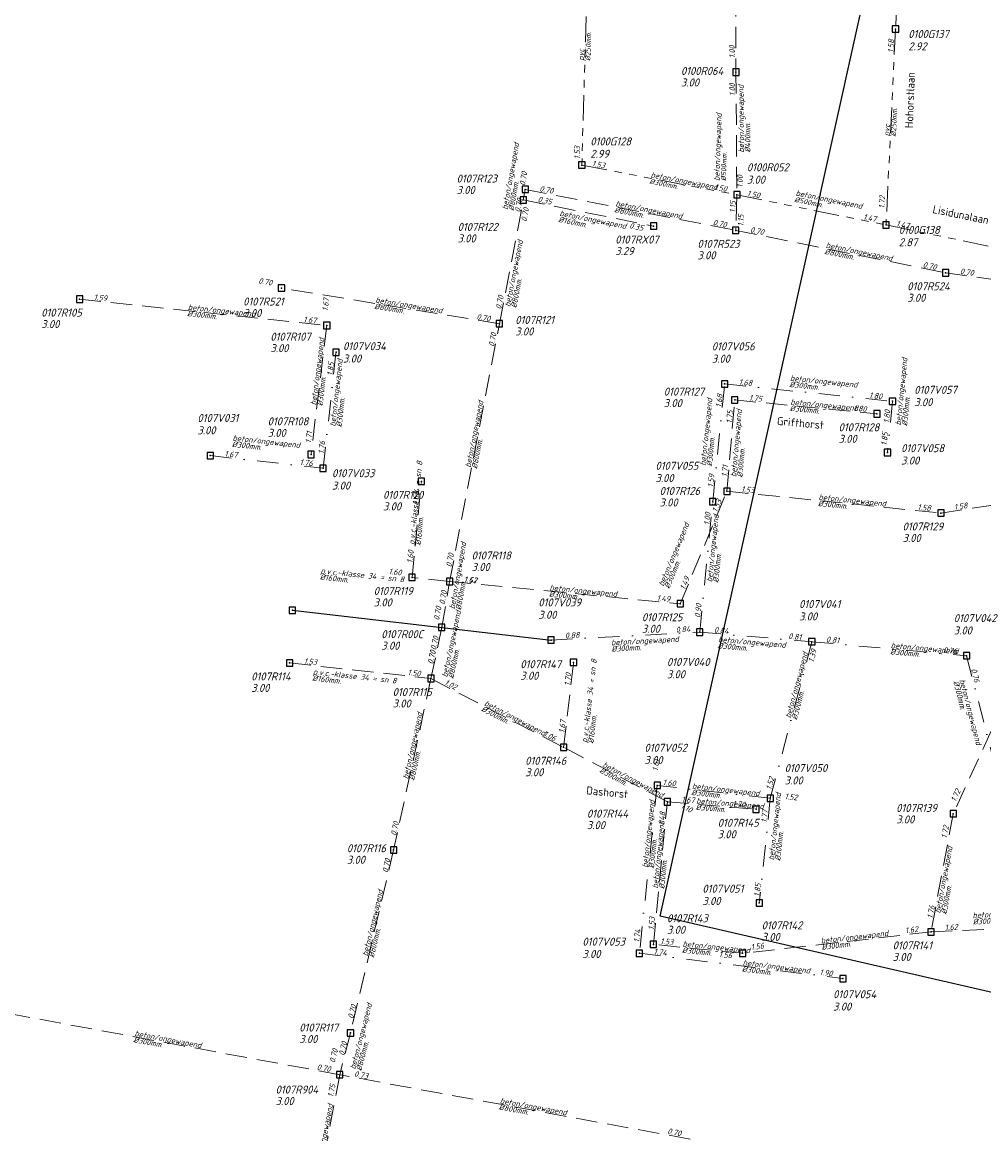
# Model space of a CAD drawing. Extents: x 155498 to 174806, y 452529 to 461643.
# Tile 8 of 44: x 157349 to 157575, y 460461 to 460722. Entities that reach past the tile are written whole.
import ezdxf
from ezdxf.enums import TextEntityAlignment as Align

# ---------------------------------------------------------------- set-up
doc = ezdxf.new("R2010")
doc.units = 0
doc.header["$PDMODE"] = 64
doc.header["$PDSIZE"] = 1.5
for name, pattern in [('RI-GWA', [18.45, 6, -1.8, 1.75, -1.8, 1.75, -1.8, 1.75, -1.8]), ('RI-HWA', [7.4, 5, -2.4]), ('RI-VWA', [11, 5, -3, 0, -3])]:
    doc.linetypes.add(name, pattern=pattern)
doc.layers.get('0').update_dxf_attribs({"linetype": 'CONTINUOUS'})
doc.layers.get('DEFPOINTS').update_dxf_attribs({"linetype": 'CONTINUOUS'})
for name, color, linetype, lineweight in [('B-OI-RI-GWA-MATERIAAL-T18', 10, 'CONTINUOUS', 18), ('B-OI-RI-GWA-PUTDEKSELHOOGTE-T25', 10, 'CONTINUOUS', 25), ('B-OI-RI-GWA_BOB-T18', 10, 'CONTINUOUS', 18), ('B-OI-RI-GWA_DIAMETER-T18', 10, 'CONTINUOUS', 18), ('B-OI-RI-GWA_PUTNUMMER-T18', 10, 'CONTINUOUS', 18), ('B-OI-RI-GWA_RIOOLPUT-S', 10, 'CONTINUOUS', 25), ('B-OI-RI-GWA_TRANSPORTLEIDING-G', 10, 'RI-GWA', 18), ('B-OI-RI-HWA-BOB-T18', 150, 'CONTINUOUS', 18), ('B-OI-RI-HWA-MATERIAAL-T18', 150, 'CONTINUOUS', 18), ('B-OI-RI-HWA-PUTDEKSELHOOGTE-T25', 150, 'CONTINUOUS', 25), ('B-OI-RI-HWA-PUTNUMMER-T25', 150, 'CONTINUOUS', 25), ('B-OI-RI-HWA_DIAMETER-T18', 150, 'CONTINUOUS', 18), ('B-OI-RI-HWA_RIOOLPUT-S', 150, 'CONTINUOUS', 25), ('B-OI-RI-HWA_TRANSPORTLEIDING-G', 150, 'RI-HWA', 18), ('B-OI-RI-VWA-BOB-T18', 34, 'CONTINUOUS', 18), ('B-OI-RI-VWA-DIAMETER-T18', 34, 'CONTINUOUS', 18), ('B-OI-RI-VWA-MATERIAAL-T18', 34, 'CONTINUOUS', 18), ('B-OI-RI-VWA_PUTDEKSELHOOGTE-T25', 34, 'CONTINUOUS', 25), ('B-OI-RI-VWA_PUTNUMMER-T25', 34, 'CONTINUOUS', 25), ('B-OI-RI-VWA_RIOOLPUT-S', 34, 'CONTINUOUS', 25), ('B-OI-RI-VWA_TRANSPORTLEIDING-G', 34, 'RI-VWA', 18), ('B-XX-OG-TOPOGRAFIE-T18', 2, 'CONTINUOUS', 18)]:
    doc.layers.add(name, color=color, linetype=linetype, lineweight=lineweight)
doc.layers.add('onbekend', color=7, linetype='CONTINUOUS')
doc.styles.add('NLCS-ISO-M-T18', font='NLCS-ISO.ttf', dxfattribs={"height": 1.8})
doc.styles.add('NLCS-ISO-M500-T18_CURSIEF', font='NLCS-ISO.ttf', dxfattribs={"oblique": 15, "height": 0.9})
doc.styles.add('NLCS-ISO-M750-T18_CURSIEF', font='NLCS-ISO.ttf', dxfattribs={"oblique": 15, "height": 1.35})
doc.styles.add('NLCS-ISO-M750-T25_CURSIEF', font='NLCS-ISO.ttf', dxfattribs={"oblique": 15, "height": 1.875})

# ---------------------------------------------------------------- blocks, each defined once
blk = doc.blocks.new('ACMAP_ANN_TEMPLATE_gwa-diam')
at = {"style": 'NLCS-ISO-M500-T18_CURSIEF', "oblique": 15}
blk.add_attdef('gwa-diam', (-2.2, -1.3), '', height=1.2, dxfattribs=at)
blk = doc.blocks.new('ACMAP_ANN_TEMPLATE_gwa-materiaal')
at = {"style": 'NLCS-ISO-M750-T18_CURSIEF', "oblique": 15}
blk.add_attdef('gwa-mat', (-2.2, 0.2), '', height=1.35, dxfattribs=at)
blk = doc.blocks.new('ACMAP_ANN_TEMPLATE_gwa-nap-l')
at = {"style": 'NLCS-ISO-M750-T18_CURSIEF', "oblique": 15}
blk.add_attdef('gwa-nap-l', (2.3, 0.2), '', height=1.35, dxfattribs=at)
blk = doc.blocks.new('ACMAP_ANN_TEMPLATE_gwa-nap-r')
at = {"style": 'NLCS-ISO-M750-T18_CURSIEF', "oblique": 15}
blk.add_attdef('gwa-nap-r', (-5.6, 0.2), '', height=1.35, dxfattribs=at)
blk = doc.blocks.new('ACMAP_ANN_TEMPLATE_hwa-diam')
at = {"style": 'NLCS-ISO-M750-T18_CURSIEF', "oblique": 15}
blk.add_attdef('hwa-diam', (-3.7, -1.3), '', height=1.35, dxfattribs=at)
blk = doc.blocks.new('ACMAP_ANN_TEMPLATE_hwa-nap-l')
at = {"style": 'NLCS-ISO-M750-T18_CURSIEF', "oblique": 15}
blk.add_attdef('hwa-nap-l', (3.3, 0.2), '', height=1.35, dxfattribs=at)
blk = doc.blocks.new('ACMAP_ANN_TEMPLATE_hwa-nap-r')
at = {"style": 'NLCS-ISO-M750-T18_CURSIEF', "oblique": 15}
blk.add_attdef('hwa-nap-r', (-5.6, 0.2), '', height=1.35, dxfattribs=at)
blk = doc.blocks.new('ACMAP_ANN_TEMPLATE_vwa-diam')
at = {"style": 'NLCS-ISO-M750-T18_CURSIEF', "oblique": 15}
blk.add_attdef('vwa-diam', (0.3, -1.3), '', height=1.35, dxfattribs=at)
blk = doc.blocks.new('ACMAP_ANN_TEMPLATE_vwa-materiaal')
at = {"style": 'NLCS-ISO-M750-T18_CURSIEF', "oblique": 15}
blk.add_attdef('vwa-mat', (0.3, 0.2), '', height=1.35, dxfattribs=at)
blk = doc.blocks.new('ACMAP_ANN_TEMPLATE_vwa-nap-l')
at = {"style": 'NLCS-ISO-M750-T18_CURSIEF', "oblique": 15}
blk.add_attdef('vwa-nap-l', (3.3, 0.2), '', height=1.35, dxfattribs=at)
blk = doc.blocks.new('ACMAP_ANN_TEMPLATE_vwa-nap-r')
at = {"style": 'NLCS-ISO-M750-T18_CURSIEF', "oblique": 15}
blk.add_attdef('vwa-nap-r', (-5.6, 0.2), '', height=1.35, dxfattribs=at)
blk = doc.blocks.new('ACMAP_ANN_TEMPLATE_hwa-materiaal')
at = {"style": 'NLCS-ISO-M750-T18_CURSIEF', "oblique": 15}
blk.add_attdef('hwa-mat', (-3.7, 0.2), '', height=1.35, dxfattribs=at)
blk = doc.blocks.new('ACMAP_ANN_TEMPLATE_hwa-puth')
at = {"style": 'NLCS-ISO-M750-T25_CURSIEF', "oblique": 15}
blk.add_attdef('hwa-puth', (-9, -6.8), '', height=1.88, dxfattribs=at)
blk = doc.blocks.new('ACMAP_ANN_TEMPLATE_hwa-putnr')
at = {"style": 'NLCS-ISO-M750-T25_CURSIEF', "oblique": 15}
blk.add_attdef('hwa-putnr', (-9, -4.1), '', height=1.88, dxfattribs=at)
blk = doc.blocks.new('ACMAP_ANN_TEMPLATE_vwa-puth')
at = {"style": 'NLCS-ISO-M750-T25_CURSIEF', "oblique": 15}
blk.add_attdef('vwa-puth', (-3, 5), '', height=1.88, dxfattribs=at)
blk = doc.blocks.new('ACMAP_ANN_TEMPLATE_vwa-putnr')
at = {"style": 'NLCS-ISO-M750-T25_CURSIEF', "oblique": 15}
blk.add_attdef('vaw-putnr', (-3, 7.9), '', height=1.88, dxfattribs=at)
blk = doc.blocks.new('ACMAP_ANN_TEMPLATE_gwa-puth')
at = {"style": 'NLCS-ISO-M750-T25_CURSIEF', "oblique": 15}
blk.add_attdef('gwa-puth', (3, -5), '', height=1.88, dxfattribs=at)
blk = doc.blocks.new('ACMAP_ANN_TEMPLATE_gwa-putnr')
at = {"style": 'NLCS-ISO-M750-T25_CURSIEF', "oblique": 15}
blk.add_attdef('gwa-putnr', (3, -2.1), '', height=1.88, dxfattribs=at)

msp = doc.modelspace()

# ---------------------------------------------------------------- linework, layer by layer
at = {"layer": 'B-OI-RI-GWA_RIOOLPUT-S'}
for p in [(157553.93, 460720.04), (157480.31, 460688.11), (157516.7, 460681.13), (157551.71, 460674.05)]:
    msp.add_point(p, dxfattribs=at)
at = {"layer": 'B-OI-RI-GWA_TRANSPORTLEIDING-G'}
for p, q in [((157555.95, 460763.82), (157553.93, 460720.04)), ((157481.84, 460741.42), (157480.31, 460688.11)), ((157553.93, 460720.04), (157551.71, 460674.05)), ((157480.31, 460688.11), (157516.7, 460681.13)), ((157516.7, 460681.13), (157516.44, 460672.78)), ((157516.7, 460681.13), (157551.71, 460674.05)), ((157551.71, 460674.05), (157603.35, 460663.36))]:
    msp.add_line(p, q, dxfattribs=at)
at = {"layer": 'B-OI-RI-HWA_RIOOLPUT-S'}
for p in [(157516.48, 460709.92), (157467.02, 460682.41), (157466.58, 460679.91), (157497.16, 460673.78), (157516.44, 460672.78), (157565.69, 460662.81), (157409.82, 460659.23), (157362.43, 460656.63), (157420.46, 460650.45), (157460.95, 460650.87), (157516.2, 460632.97), (157549.57, 460629.7), (157416.75, 460620.16), (157442.65, 460613.84), (157514.36, 460611.54), (157564.59, 460606.42), (157440.46, 460591.29), (157449.29, 460590.34), (157503.41, 460585.11), (157447.42, 460579.58), (157411.72, 460571.21), (157478.36, 460571.33), (157444.91, 460567.56), (157476.02, 460551.41), (157500.38, 460538.61), (157521.2, 460536.85), (157567.48, 460535.81), (157436.14, 460527.32), (157562.27, 460508.07), (157497.1, 460505.15), (157518.06, 460503.04), (157426.01, 460484.34), (157423.49, 460474.54)]:
    msp.add_point(p, dxfattribs=at)
at = {"layer": 'B-OI-RI-HWA_TRANSPORTLEIDING-G'}
for p, q in [((157516.39, 460742.76), (157516.48, 460709.92)), ((157516.48, 460709.92), (157516.7, 460681.13)), ((157466.58, 460679.91), (157467.02, 460682.41)), ((157467.02, 460682.41), (157516.44, 460672.78)), ((157460.95, 460650.87), (157466.58, 460679.91)), ((157466.58, 460679.91), (157497.16, 460673.78)), ((157516.44, 460672.78), (157565.69, 460662.81)), ((157565.69, 460662.81), (157613.34, 460656.15)), ((157460.95, 460650.87), (157409.82, 460659.23)), ((157362.43, 460656.63), (157420.46, 460650.45)), ((157420.46, 460650.45), (157416.75, 460620.16)), ((157449.29, 460590.34), (157460.95, 460650.87)), ((157514.36, 460611.54), (157516.2, 460632.97)), ((157516.2, 460632.97), (157549.57, 460629.7)), ((157440.46, 460591.29), (157442.65, 460613.84)), ((157503.41, 460585.11), (157514.36, 460611.54)), ((157514.36, 460611.54), (157564.59, 460606.42)), ((157564.59, 460606.42), (157597.44, 460611.37)), ((157449.29, 460590.34), (157440.46, 460591.29)), ((157447.42, 460579.58), (157449.29, 460590.34)), ((157449.29, 460590.34), (157503.41, 460585.11)), ((157444.91, 460567.56), (157447.42, 460579.58)), ((157411.72, 460571.21), (157444.91, 460567.56)), ((157476.02, 460551.41), (157478.36, 460571.33)), ((157444.91, 460567.56), (157436.14, 460527.32)), ((157444.91, 460567.56), (157476.02, 460551.41)), ((157582.69, 460568.86), (157567.48, 460535.81)), ((157500.38, 460538.61), (157476.02, 460551.41)), ((157497.1, 460505.15), (157500.38, 460538.61)), ((157500.38, 460538.61), (157521.2, 460536.85)), ((157567.48, 460535.81), (157562.27, 460508.07)), ((157436.14, 460527.32), (157426.01, 460484.34)), ((157562.27, 460508.07), (157599.93, 460509.9)), ((157562.27, 460508.07), (157518.06, 460503.04)), ((157518.06, 460503.04), (157497.1, 460505.15)), ((157423.49, 460474.54), (157334.22, 460491.03)), ((157426.01, 460484.34), (157423.49, 460474.54)), ((157423.49, 460474.54), (157416.14, 460436.49)), ((157505.76, 460459.41), (157423.49, 460474.54))]:
    msp.add_line(p, q, dxfattribs=at)
at = {"layer": 'B-OI-RI-VWA_RIOOLPUT-S'}
for p in [(157422.62, 460644.15), (157513.82, 460636.71), (157553.23, 460632.66), (157552.05, 460620.62), (157393.09, 460619.89), (157419.59, 460616.92), (157511.02, 460609.08), (157473.1, 460576.59), (157507.99, 460578.44), (157534.3, 460576.2), (157570.61, 460572.9), (157498.01, 460542.47), (157524.55, 460539.45), (157521.96, 460514.86), (157493.83, 460503.07), (157541.58, 460497.11)]:
    msp.add_point(p, dxfattribs=at)
at = {"layer": 'B-OI-RI-VWA_TRANSPORTLEIDING-G'}
for p, q in [((157419.59, 460616.92), (157422.62, 460644.15)), ((157511.02, 460609.08), (157513.82, 460636.71)), ((157513.82, 460636.71), (157553.23, 460632.66)), ((157553.23, 460632.66), (157552.05, 460620.62)), ((157393.09, 460619.89), (157419.59, 460616.92)), ((157507.99, 460578.44), (157511.02, 460609.08)), ((157473.1, 460576.59), (157507.99, 460578.44)), ((157507.99, 460578.44), (157534.3, 460576.2)), ((157534.3, 460576.2), (157524.55, 460539.45)), ((157534.3, 460576.2), (157570.61, 460572.9)), ((157570.61, 460572.9), (157577.63, 460545.71)), ((157498.01, 460542.47), (157493.83, 460503.07)), ((157524.55, 460539.45), (157498.01, 460542.47)), ((157524.55, 460539.45), (157521.96, 460514.86)), ((157493.83, 460503.07), (157541.58, 460497.11))]:
    msp.add_line(p, q, dxfattribs=at)
at = {"layer": 'DEFPOINTS', "flags": 128}
msp.add_lwpolyline([(157498.69, 460511.77), (157666.49, 461268.41), (158141.33, 461489.21), (159256.93, 461205.94), (159206.49, 460696.31), (158205.71, 460856.25), (158144.02, 460363.33)], close=True, dxfattribs=at)
at = {"layer": 'onbekend'}
msp.add_line((157412.37, 460583.59), (157473.1, 460576.59), dxfattribs=at)
msp.add_point((157412.37, 460583.59), dxfattribs=at)

# ---------------------------------------------------------------- block references
at = {"layer": 'B-OI-RI-GWA-MATERIAAL-T18'}
for p, rotation, values in [((157481.07, 460714.77), 88.35608999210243, {'gwa-mat': 'pvc'}), ((157512.9, 460686.56), 88.20216039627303, {'gwa-mat': 'beton/ongewapend'}), ((157552.82, 460697.04), 87.23509682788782, {'gwa-mat': 'pvc'}), ((157498.51, 460684.62), 349.1354952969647, {'gwa-mat': 'beton/ongewapend'}), ((157532.53, 460680.33), 348.5654706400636, {'gwa-mat': 'beton/ongewapend'})]:
    msp.add_blockref('ACMAP_ANN_TEMPLATE_gwa-materiaal', p, dxfattribs=dict(at, rotation=rotation)).add_auto_attribs(values)
at = {"layer": 'B-OI-RI-GWA-PUTDEKSELHOOGTE-T25'}
for p, values in [((157553.93, 460720.04), {'gwa-puth': '2.92'}), ((157479.3, 460694.82), {'gwa-puth': '2.99'}), ((157516.05, 460688.74), {'gwa-puth': '3.00'}), ((157551.71, 460674.05), {'gwa-puth': '2.87'})]:
    msp.add_blockref('ACMAP_ANN_TEMPLATE_gwa-puth', p, dxfattribs=at).add_auto_attribs(values)
at = {"layer": 'B-OI-RI-GWA_BOB-T18'}
for name, p, rotation, values in [('ACMAP_ANN_TEMPLATE_gwa-nap-r', (157553.93, 460720.04), 87.35060405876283, {'gwa-nap-r': '1.58'}), ('ACMAP_ANN_TEMPLATE_gwa-nap-r', (157480.21, 460695.06), 88.35608999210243, {'gwa-nap-r': '1.53'}), ('ACMAP_ANN_TEMPLATE_gwa-nap-l', (157480.31, 460688.11), 349.1354952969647, {'gwa-nap-l': '1.53'}), ('ACMAP_ANN_TEMPLATE_gwa-nap-r', (157516.7, 460681.13), 349.1354952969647, {'gwa-nap-r': '1.50'}), ('ACMAP_ANN_TEMPLATE_gwa-nap-l', (157516.7, 460681.13), 348.5654706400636, {'gwa-nap-l': '1.50'}), ('ACMAP_ANN_TEMPLATE_gwa-nap-r', (157551.83, 460683.47), 87.23509682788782, {'gwa-nap-r': '1.72'}), ('ACMAP_ANN_TEMPLATE_gwa-nap-l', (157516.47, 460674.58), 88.20216039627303, {'gwa-nap-l': '1.15'}), ('ACMAP_ANN_TEMPLATE_gwa-nap-r', (157518.62, 460679.29), 88.20216039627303, {'gwa-nap-r': '1.15'}), ('ACMAP_ANN_TEMPLATE_gwa-nap-r', (157551.71, 460674.05), 348.5654706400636, {'gwa-nap-r': '1.47'}), ('ACMAP_ANN_TEMPLATE_gwa-nap-l', (157551.71, 460674.05), 348.3125018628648, {'gwa-nap-l': '1.47'})]:
    msp.add_blockref(name, p, dxfattribs=dict(at, rotation=rotation)).add_auto_attribs(values)
at = {"layer": 'B-OI-RI-GWA_DIAMETER-T18'}
for p, rotation, values in [((157481.07, 460714.77), 88.35608999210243, {'gwa-diam': '%%c250mm.'}), ((157552.82, 460697.04), 87.23509682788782, {'gwa-diam': '%%c250mm.'}), ((157512.9, 460686.56), 88.20216039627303, {'gwa-diam': '%%c500mm.'}), ((157498.51, 460684.62), 349.1354952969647, {'gwa-diam': '%%c300mm.'}), ((157532.53, 460680.33), 348.5654706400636, {'gwa-diam': '%%c500mm.'})]:
    msp.add_blockref('ACMAP_ANN_TEMPLATE_gwa-diam', p, dxfattribs=dict(at, rotation=rotation)).add_auto_attribs(values)
at = {"layer": 'B-OI-RI-GWA_PUTNUMMER-T18'}
for p, values in [((157553.93, 460720.04), {'gwa-putnr': '0100G137'}), ((157479.3, 460694.82), {'gwa-putnr': '0100G128'}), ((157516.05, 460688.74), {'gwa-putnr': '0100R052'}), ((157551.71, 460674.05), {'gwa-putnr': '0100G138'})]:
    msp.add_blockref('ACMAP_ANN_TEMPLATE_gwa-putnr', p, dxfattribs=at).add_auto_attribs(values)
at = {"layer": 'B-OI-RI-HWA-BOB-T18'}
for name, p, rotation, values in [('ACMAP_ANN_TEMPLATE_hwa-nap-l', (157516.48, 460709.92), 90.43572364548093, {'hwa-nap-l': '1.00'}), ('ACMAP_ANN_TEMPLATE_hwa-nap-r', (157516.48, 460709.92), 90.1622710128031, {'hwa-nap-r': '1.00'}), ('ACMAP_ANN_TEMPLATE_hwa-nap-l', (157466.58, 460679.91), 80.01425676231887, {'hwa-nap-l': '0.70'}), ('ACMAP_ANN_TEMPLATE_hwa-nap-r', (157518.26, 460688.39), 90.43572364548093, {'hwa-nap-r': '1.00'}), ('ACMAP_ANN_TEMPLATE_hwa-nap-l', (157467.02, 460682.41), 348.9786183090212, {'hwa-nap-l': '0.70'}), ('ACMAP_ANN_TEMPLATE_hwa-nap-r', (157467.02, 460682.41), 80.01425676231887, {'hwa-nap-r': '0.70'}), ('ACMAP_ANN_TEMPLATE_hwa-nap-l', (157466.58, 460679.91), 348.6724137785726, {'hwa-nap-l': '0.35'}), ('ACMAP_ANN_TEMPLATE_hwa-nap-r', (157468.59, 460680.2), 79.03618217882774, {'hwa-nap-r': '0.70'}), ('ACMAP_ANN_TEMPLATE_hwa-nap-r', (157496.82, 460672.01), 348.6724137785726, {'hwa-nap-r': '0.35'}), ('ACMAP_ANN_TEMPLATE_hwa-nap-r', (157516.44, 460672.78), 348.9786183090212, {'hwa-nap-r': '0.70'}), ('ACMAP_ANN_TEMPLATE_hwa-nap-l', (157516.44, 460672.78), 348.5503083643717, {'hwa-nap-l': '0.70'}), ('ACMAP_ANN_TEMPLATE_hwa-nap-r', (157565.69, 460662.81), 348.5503083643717, {'hwa-nap-r': '0.70'}), ('ACMAP_ANN_TEMPLATE_hwa-nap-l', (157565.69, 460662.81), 352.051783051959, {'hwa-nap-l': '0.70'}), ('ACMAP_ANN_TEMPLATE_hwa-nap-r', (157409.82, 460659.23), 350.7182208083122, {'hwa-nap-r': '0.70'}), ('ACMAP_ANN_TEMPLATE_hwa-nap-l', (157362.43, 460656.63), 353.9234095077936, {'hwa-nap-l': '1.59'}), ('ACMAP_ANN_TEMPLATE_hwa-nap-l', (157420.46, 460650.45), 83.01517732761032, {'hwa-nap-l': '1.67'}), ('ACMAP_ANN_TEMPLATE_hwa-nap-l', (157460.95, 460650.87), 79.03618217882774, {'hwa-nap-l': '0.70'}), ('ACMAP_ANN_TEMPLATE_hwa-nap-l', (157452.24, 460652.23), 350.7182208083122, {'hwa-nap-l': '0.70'}), ('ACMAP_ANN_TEMPLATE_hwa-nap-r', (157420.46, 460650.45), 353.9234095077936, {'hwa-nap-r': '1.67'}), ('ACMAP_ANN_TEMPLATE_hwa-nap-r', (157460.95, 460650.87), 79.09179634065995, {'hwa-nap-r': '0.70'}), ('ACMAP_ANN_TEMPLATE_hwa-nap-l', (157516.2, 460632.97), 354.4077642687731, {'hwa-nap-l': '1.75'}), ('ACMAP_ANN_TEMPLATE_hwa-nap-r', (157516.2, 460632.97), 85.0976466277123, {'hwa-nap-r': '1.75'}), ('ACMAP_ANN_TEMPLATE_hwa-nap-r', (157549.57, 460629.7), 354.4077642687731, {'hwa-nap-r': '1.80'}), ('ACMAP_ANN_TEMPLATE_hwa-nap-r', (157417.59, 460628.29), 83.01517732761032, {'hwa-nap-r': '1.71'}), ('ACMAP_ANN_TEMPLATE_hwa-nap-l', (157514.36, 460611.54), 85.0976466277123, {'hwa-nap-l': '1.71'}), ('ACMAP_ANN_TEMPLATE_hwa-nap-r', (157442.65, 460613.84), 84.44517606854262, {'hwa-nap-r': '1.63'}), ('ACMAP_ANN_TEMPLATE_hwa-nap-l', (157514.36, 460611.54), 354.184279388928, {'hwa-nap-l': '1.53'}), ('ACMAP_ANN_TEMPLATE_hwa-nap-r', (157514.36, 460611.54), 67.49567853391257, {'hwa-nap-r': '1.53'}), ('ACMAP_ANN_TEMPLATE_hwa-nap-r', (157564.59, 460606.42), 354.184279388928, {'hwa-nap-r': '1.58'}), ('ACMAP_ANN_TEMPLATE_hwa-nap-l', (157564.59, 460606.42), 8.566922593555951, {'hwa-nap-l': '1.58'}), ('ACMAP_ANN_TEMPLATE_hwa-nap-l', (157440.46, 460591.29), 84.44517606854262, {'hwa-nap-l': '1.60'}), ('ACMAP_ANN_TEMPLATE_hwa-nap-l', (157449.29, 460590.34), 79.09179634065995, {'hwa-nap-l': '0.70'}), ('ACMAP_ANN_TEMPLATE_hwa-nap-r', (157440.46, 460591.29), 353.818727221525, {'hwa-nap-r': '1.60'}), ('ACMAP_ANN_TEMPLATE_hwa-nap-l', (157449.29, 460590.34), 354.4807485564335, {'hwa-nap-l': '1.42'}), ('ACMAP_ANN_TEMPLATE_hwa-nap-l', (157449.29, 460590.34), 353.818727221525, {'hwa-nap-l': '1.57'}), ('ACMAP_ANN_TEMPLATE_hwa-nap-l', (157503.41, 460585.11), 67.49567853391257, {'hwa-nap-l': '1.49'}), ('ACMAP_ANN_TEMPLATE_hwa-nap-r', (157449.29, 460590.34), 80.15981788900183, {'hwa-nap-r': '0.70'}), ('ACMAP_ANN_TEMPLATE_hwa-nap-l', (157446.46, 460577.86), 80.15981788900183, {'hwa-nap-l': '0.70'}), ('ACMAP_ANN_TEMPLATE_hwa-nap-r', (157503.41, 460585.11), 354.4807485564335, {'hwa-nap-r': '1.49'}), ('ACMAP_ANN_TEMPLATE_hwa-nap-r', (157447.42, 460579.58), 78.19231735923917, {'hwa-nap-r': '0.70'}), ('ACMAP_ANN_TEMPLATE_hwa-nap-l', (157444.91, 460567.56), 78.19231735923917, {'hwa-nap-l': '0.70'}), ('ACMAP_ANN_TEMPLATE_hwa-nap-l', (157444.91, 460567.56), 77.70525643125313, {'hwa-nap-l': '0.70'}), ('ACMAP_ANN_TEMPLATE_hwa-nap-l', (157411.72, 460571.21), 353.7263353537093, {'hwa-nap-l': '1.53'}), ('ACMAP_ANN_TEMPLATE_hwa-nap-r', (157444.91, 460567.56), 353.7263353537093, {'hwa-nap-r': '1.50'}), ('ACMAP_ANN_TEMPLATE_hwa-nap-r', (157478.36, 460571.33), 83.28248588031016, {'hwa-nap-r': '1.70'}), ('ACMAP_ANN_TEMPLATE_hwa-nap-l', (157444.91, 460567.56), 332.5657677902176, {'hwa-nap-l': '1.02'}), ('ACMAP_ANN_TEMPLATE_hwa-nap-l', (157476.02, 460551.41), 83.28248588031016, {'hwa-nap-l': '1.67'}), ('ACMAP_ANN_TEMPLATE_hwa-nap-r', (157476.02, 460551.41), 332.5657677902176, {'hwa-nap-r': '1.06'}), ('ACMAP_ANN_TEMPLATE_hwa-nap-r', (157476.02, 460551.41), 332.2792802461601, {'hwa-nap-r': '1.06'}), ('ACMAP_ANN_TEMPLATE_hwa-nap-r', (157570.57, 460543.48), 65.28403506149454, {'hwa-nap-r': '1.72'}), ('ACMAP_ANN_TEMPLATE_hwa-nap-l', (157500.38, 460538.61), 332.2792802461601, {'hwa-nap-l': '1.10'}), ('ACMAP_ANN_TEMPLATE_hwa-nap-l', (157500.38, 460538.61), 355.1662324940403, {'hwa-nap-l': '1.67'}), ('ACMAP_ANN_TEMPLATE_hwa-nap-r', (157521.2, 460536.85), 355.1662324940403, {'hwa-nap-r': '1.70'}), ('ACMAP_ANN_TEMPLATE_hwa-nap-r', (157500.38, 460538.61), 84.41117042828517, {'hwa-nap-r': '1.48'}), ('ACMAP_ANN_TEMPLATE_hwa-nap-l', (157436.14, 460527.32), 76.74142541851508, {'hwa-nap-l': '0.70'}), ('ACMAP_ANN_TEMPLATE_hwa-nap-l', (157565.56, 460526.64), 79.35889665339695, {'hwa-nap-l': '1.72'}), ('ACMAP_ANN_TEMPLATE_hwa-nap-r', (157436.14, 460527.32), 77.70525643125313, {'hwa-nap-r': '0.70'}), ('ACMAP_ANN_TEMPLATE_hwa-nap-r', (157563.87, 460516.57), 79.35889665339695, {'hwa-nap-r': '1.76'}), ('ACMAP_ANN_TEMPLATE_hwa-nap-l', (157497.1, 460505.15), 84.41117042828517, {'hwa-nap-l': '1.53'}), ('ACMAP_ANN_TEMPLATE_hwa-nap-l', (157553.02, 460507.17), 6.496188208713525, {'hwa-nap-l': '1.62'}), ('ACMAP_ANN_TEMPLATE_hwa-nap-l', (157562.27, 460508.07), 2.780301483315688, {'hwa-nap-l': '1.62'}), ('ACMAP_ANN_TEMPLATE_hwa-nap-r', (157504.24, 460504.53), 354.2401478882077, {'hwa-nap-r': '1.53'}), ('ACMAP_ANN_TEMPLATE_hwa-nap-r', (157525.65, 460504.27), 6.496188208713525, {'hwa-nap-r': '1.56'}), ('ACMAP_ANN_TEMPLATE_hwa-nap-l', (157509.12, 460502.3), 354.2401478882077, {'hwa-nap-l': '1.56'}), ('ACMAP_ANN_TEMPLATE_hwa-nap-l', (157426.01, 460484.34), 75.56028146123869, {'hwa-nap-l': '0.70'}), ('ACMAP_ANN_TEMPLATE_hwa-nap-r', (157423.89, 460482.63), 75.56028146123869, {'hwa-nap-r': '0.70'}), ('ACMAP_ANN_TEMPLATE_hwa-nap-r', (157426.01, 460484.34), 76.74142541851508, {'hwa-nap-r': '0.70'}), ('ACMAP_ANN_TEMPLATE_hwa-nap-r', (157423.49, 460474.54), 349.5834069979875, {'hwa-nap-r': '0.70'}), ('ACMAP_ANN_TEMPLATE_hwa-nap-l', (157423.49, 460474.54), 349.5329103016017, {'hwa-nap-l': '0.73'}), ('ACMAP_ANN_TEMPLATE_hwa-nap-l', (157421.51, 460465.9), 79.06583681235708, {'hwa-nap-l': '1.75'}), ('ACMAP_ANN_TEMPLATE_hwa-nap-r', (157505.76, 460459.41), 348.7747655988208, {'hwa-nap-r': '0.70'})]:
    msp.add_blockref(name, p, dxfattribs=dict(at, rotation=rotation)).add_auto_attribs(values)
at = {"layer": 'B-OI-RI-HWA-MATERIAAL-T18'}
for p, rotation, values in [((157518.56, 460694.75), 90.43572364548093, {'hwa-mat': 'beton/ongewapend'}), ((157463.68, 460681.16), 80.01425676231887, {'hwa-mat': 'beton/ongewapend'}), ((157491.73, 460677.59), 348.9786183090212, {'hwa-mat': 'beton/ongewapend'}), ((157478.59, 460675.3), 348.6724137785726, {'hwa-mat': 'beton/ongewapend'}), ((157464.37, 460658.33), 79.03618217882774, {'hwa-mat': 'beton/ongewapend'}), ((157541.07, 460667.79), 348.5503083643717, {'hwa-mat': 'beton/ongewapend'}), ((157391.45, 460653.54), 353.9234095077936, {'hwa-mat': 'beton/ongewapend'}), ((157435.39, 460655.05), 350.7182208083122, {'hwa-mat': 'beton/ongewapend'}), ((157418.6, 460635.31), 83.01517732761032, {'hwa-mat': 'beton/ongewapend'}), ((157455.12, 460620.6), 79.09179634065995, {'hwa-mat': 'beton/ongewapend'}), ((157517.05, 460618.51), 85.0976466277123, {'hwa-mat': 'beton/ongewapend'}), ((157532.88, 460631.33), 354.4077642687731, {'hwa-mat': 'beton/ongewapend'}), ((157441.56, 460602.57), 84.44517606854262, {'hwa-mat': 'p.v.c.-klasse 34 = sn 8'}), ((157539.48, 460608.98), 354.184279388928, {'hwa-mat': 'beton/ongewapend'}), ((157501.06, 460592.45), 67.49567853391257, {'hwa-mat': 'beton/ongewapend'}), ((157451.29, 460587.39), 80.15981788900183, {'hwa-mat': 'beton/ongewapend'}), ((157422.59, 460591.67), 353.818727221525, {'hwa-mat': 'p.v.c.-klasse 34 = sn 8'}), ((157476.35, 460587.72), 354.4807485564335, {'hwa-mat': 'beton/ongewapend'}), ((157449.66, 460571.37), 78.19231735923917, {'hwa-mat': 'beton/ongewapend'}), ((157420.82, 460567.92), 353.7263353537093, {'hwa-mat': 'p.v.c.-klasse 34 = sn 8'}), ((157482.17, 460556.07), 83.28248588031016, {'hwa-mat': 'p.v.c.-klasse 34 = sn 8'}), ((157460.46, 460559.48), 332.5657677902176, {'hwa-mat': 'beton/ongewapend'}), ((157440.52, 460547.44), 77.70525643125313, {'hwa-mat': 'beton/ongewapend'}), ((157488.2, 460545.01), 332.2792802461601, {'hwa-mat': 'beton/ongewapend'}), ((157510.79, 460537.73), 355.1662324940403, {'hwa-mat': 'beton/ongewapend'}), ((157498.74, 460521.88), 84.41117042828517, {'hwa-mat': 'beton/ongewapend'}), ((157565.29, 460515.98), 79.35889665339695, {'hwa-mat': 'beton/ongewapend'}), ((157431.07, 460505.83), 76.74142541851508, {'hwa-mat': 'beton/ongewapend'}), ((157575.75, 460511.27), 2.780301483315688, {'hwa-mat': 'beton/ongewapend'}), ((157540.17, 460505.55), 6.496188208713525, {'hwa-mat': 'beton/ongewapend'}), ((157507.58, 460504.09), 354.2401478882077, {'hwa-mat': 'beton/ongewapend'}), ((157428.23, 460479.25), 75.56028146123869, {'hwa-mat': 'beton/ongewapend'}), ((157378.85, 460482.78), 349.5329103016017, {'hwa-mat': 'beton/ongewapend'}), ((157419.81, 460455.51), 79.06583681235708, {'hwa-mat': 'beton/ongewapend'}), ((157464.62, 460466.98), 349.5834069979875, {'hwa-mat': 'beton/ongewapend'})]:
    msp.add_blockref('ACMAP_ANN_TEMPLATE_hwa-materiaal', p, dxfattribs=dict(at, rotation=rotation)).add_auto_attribs(values)
at = {"layer": 'B-OI-RI-HWA-PUTDEKSELHOOGTE-T25'}
for p, values in [((157512.57, 460713.37), {'hwa-puth': '3.00'}), ((157459.92, 460688.11), {'hwa-puth': '3.00'}), ((157460.15, 460676.75), {'hwa-puth': '3.00'}), ((157497.16, 460673.78), {'hwa-puth': '3.29'}), ((157516.44, 460672.78), {'hwa-puth': '3.00'}), ((157565.69, 460662.81), {'hwa-puth': '3.00'}), ((157409.82, 460659.23), {'hwa-puth': '3.00'}), ((157362.43, 460656.63), {'hwa-puth': '3.00'}), ((157473.68, 460654.91), {'hwa-puth': '3.00'}), ((157416.2, 460650.98), {'hwa-puth': '3.00'}), ((157508.54, 460638.08), {'hwa-puth': '3.00'}), ((157415.57, 460631.1), {'hwa-puth': '3.00'}), ((157549.57, 460629.7), {'hwa-puth': '3.00'}), ((157442.65, 460613.84), {'hwa-puth': '3.00'}), ((157507.55, 460614.76), {'hwa-puth': '3.00'}), ((157564.59, 460606.42), {'hwa-puth': '3.00'}), ((157463.44, 460599.61), {'hwa-puth': '3.00'}), ((157440.46, 460591.29), {'hwa-puth': '3.00'}), ((157503.41, 460585.11), {'hwa-puth': '3.00'}), ((157442.24, 460581.13), {'hwa-puth': '3.00'}), ((157474.87, 460574.08), {'hwa-puth': '3.00'}), ((157411.72, 460571.21), {'hwa-puth': '3.00'}), ((157444.91, 460567.56), {'hwa-puth': '3.00'}), ((157476.02, 460551.41), {'hwa-puth': '3.00'}), ((157563.09, 460540.34), {'hwa-puth': '3.00'}), ((157490.5, 460539), {'hwa-puth': '3.00'}), ((157521.2, 460536.85), {'hwa-puth': '3.00'}), ((157434.16, 460530.87), {'hwa-puth': '3.00'}), ((157509.29, 460514.43), {'hwa-puth': '3.00'}), ((157531.51, 460512.77), {'hwa-puth': '3.00'}), ((157562.27, 460508.07), {'hwa-puth': '3.00'}), ((157422.99, 460488.77), {'hwa-puth': '3.00'}), ((157417.43, 460474.21), {'hwa-puth': '3.00'})]:
    msp.add_blockref('ACMAP_ANN_TEMPLATE_hwa-puth', p, dxfattribs=at).add_auto_attribs(values)
at = {"layer": 'B-OI-RI-HWA-PUTNUMMER-T25'}
for p, values in [((157512.57, 460713.37), {'hwa-putnr': '0100R064'}), ((157459.92, 460688.11), {'hwa-putnr': '0107R123'}), ((157460.15, 460676.75), {'hwa-putnr': '0107R122'}), ((157497.16, 460673.78), {'hwa-putnr': '0107RX07'}), ((157516.44, 460672.78), {'hwa-putnr': '0107R523'}), ((157565.69, 460662.81), {'hwa-putnr': '0107R524'}), ((157409.82, 460659.23), {'hwa-putnr': '0107R521'}), ((157362.43, 460656.63), {'hwa-putnr': '0107R105'}), ((157473.68, 460654.91), {'hwa-putnr': '0107R121'}), ((157416.2, 460650.98), {'hwa-putnr': '0107R107'}), ((157508.54, 460638.08), {'hwa-putnr': '0107R127'}), ((157415.57, 460631.1), {'hwa-putnr': '0107R108'}), ((157549.57, 460629.7), {'hwa-putnr': '0107R128'}), ((157442.65, 460613.84), {'hwa-putnr': '0107R120'}), ((157507.55, 460614.76), {'hwa-putnr': '0107R126'}), ((157564.59, 460606.42), {'hwa-putnr': '0107R129'}), ((157463.44, 460599.61), {'hwa-putnr': '0107R118'}), ((157440.46, 460591.29), {'hwa-putnr': '0107R119'}), ((157503.41, 460585.11), {'hwa-putnr': '0107R125'}), ((157442.24, 460581.13), {'hwa-putnr': '0107R00C'}), ((157474.87, 460574.08), {'hwa-putnr': '0107R147'}), ((157411.72, 460571.21), {'hwa-putnr': '0107R114'}), ((157444.91, 460567.56), {'hwa-putnr': '0107R115'}), ((157476.02, 460551.41), {'hwa-putnr': '0107R146'}), ((157563.09, 460540.34), {'hwa-putnr': '0107R139'}), ((157490.5, 460539), {'hwa-putnr': '0107R144'}), ((157521.2, 460536.85), {'hwa-putnr': '0107R145'}), ((157434.16, 460530.87), {'hwa-putnr': '0107R116'}), ((157509.29, 460514.43), {'hwa-putnr': '0107R143'}), ((157531.51, 460512.77), {'hwa-putnr': '0107R142'}), ((157562.27, 460508.07), {'hwa-putnr': '0107R141'}), ((157422.99, 460488.77), {'hwa-putnr': '0107R117'}), ((157417.43, 460474.21), {'hwa-putnr': '0107R904'})]:
    msp.add_blockref('ACMAP_ANN_TEMPLATE_hwa-putnr', p, dxfattribs=at).add_auto_attribs(values)
at = {"layer": 'B-OI-RI-HWA_DIAMETER-T18'}
for p, rotation, values in [((157518.56, 460694.75), 90.43572364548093, {'hwa-diam': '%%c400mm.'}), ((157463.68, 460681.16), 80.01425676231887, {'hwa-diam': '%%c800mm.'}), ((157491.73, 460677.59), 348.9786183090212, {'hwa-diam': '%%c800mm.'}), ((157478.59, 460675.3), 348.6724137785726, {'hwa-diam': '%%c160mm.'}), ((157541.07, 460667.79), 348.5503083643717, {'hwa-diam': '%%c800mm.'}), ((157464.37, 460658.33), 79.03618217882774, {'hwa-diam': '%%c800mm.'}), ((157435.39, 460655.05), 350.7182208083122, {'hwa-diam': '%%c800mm.'}), ((157391.45, 460653.54), 353.9234095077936, {'hwa-diam': '%%c300mm.'}), ((157418.6, 460635.31), 83.01517732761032, {'hwa-diam': '%%c300mm.'}), ((157532.88, 460631.33), 354.4077642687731, {'hwa-diam': '%%c300mm.'}), ((157455.12, 460620.6), 79.09179634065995, {'hwa-diam': '%%c800mm.'}), ((157517.05, 460618.51), 85.0976466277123, {'hwa-diam': '%%c300mm.'}), ((157539.48, 460608.98), 354.184279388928, {'hwa-diam': '%%c300mm.'}), ((157441.56, 460602.57), 84.44517606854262, {'hwa-diam': '%%c160mm.'}), ((157501.06, 460592.45), 67.49567853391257, {'hwa-diam': '%%c300mm.'}), ((157422.59, 460591.67), 353.818727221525, {'hwa-diam': '%%c160mm.'}), ((157451.29, 460587.39), 80.15981788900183, {'hwa-diam': '%%c800mm.'}), ((157476.35, 460587.72), 354.4807485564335, {'hwa-diam': '%%c300mm.'}), ((157449.66, 460571.37), 78.19231735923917, {'hwa-diam': '%%c800mm.'}), ((157420.82, 460567.92), 353.7263353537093, {'hwa-diam': '%%c160mm.'}), ((157460.46, 460559.48), 332.5657677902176, {'hwa-diam': '%%c300mm.'}), ((157482.17, 460556.07), 83.28248588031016, {'hwa-diam': '%%c160mm.'}), ((157440.52, 460547.44), 77.70525643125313, {'hwa-diam': '%%c800mm.'}), ((157488.2, 460545.01), 332.2792802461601, {'hwa-diam': '%%c300mm.'}), ((157510.79, 460537.73), 355.1662324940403, {'hwa-diam': '%%c300mm.'}), ((157498.74, 460521.88), 84.41117042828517, {'hwa-diam': '%%c300mm.'}), ((157565.29, 460515.98), 79.35889665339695, {'hwa-diam': '%%c300mm.'}), ((157431.07, 460505.83), 76.74142541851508, {'hwa-diam': '%%c800mm.'}), ((157575.75, 460511.27), 2.780301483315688, {'hwa-diam': '%%c300mm.'}), ((157507.58, 460504.09), 354.2401478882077, {'hwa-diam': '%%c300mm.'}), ((157540.17, 460505.55), 6.496188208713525, {'hwa-diam': '%%c300mm.'}), ((157378.85, 460482.78), 349.5329103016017, {'hwa-diam': '%%c300mm.'}), ((157428.23, 460479.25), 75.56028146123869, {'hwa-diam': '%%c800mm.'}), ((157464.62, 460466.98), 349.5834069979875, {'hwa-diam': '%%c800mm.'})]:
    msp.add_blockref('ACMAP_ANN_TEMPLATE_hwa-diam', p, dxfattribs=dict(at, rotation=rotation)).add_auto_attribs(values)
at = {"layer": 'B-OI-RI-VWA-BOB-T18'}
for name, p, rotation, values in [('ACMAP_ANN_TEMPLATE_vwa-nap-r', (157422.62, 460644.15), 83.66119386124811, {'vwa-nap-r': '1.85'}), ('ACMAP_ANN_TEMPLATE_vwa-nap-l', (157513.82, 460636.71), 354.1259082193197, {'vwa-nap-l': '1.68'}), ('ACMAP_ANN_TEMPLATE_vwa-nap-r', (157513.82, 460636.71), 84.2144903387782, {'vwa-nap-r': '1.68'}), ('ACMAP_ANN_TEMPLATE_vwa-nap-r', (157553.23, 460632.66), 354.1259082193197, {'vwa-nap-r': '1.80'}), ('ACMAP_ANN_TEMPLATE_vwa-nap-l', (157552.32, 460624.18), 84.4204427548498, {'vwa-nap-l': '1.80'}), ('ACMAP_ANN_TEMPLATE_vwa-nap-r', (157552.61, 460627.76), 84.4204427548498, {'vwa-nap-r': '1.85'}), ('ACMAP_ANN_TEMPLATE_vwa-nap-l', (157419.59, 460616.92), 83.66119386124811, {'vwa-nap-l': '1.76'}), ('ACMAP_ANN_TEMPLATE_vwa-nap-l', (157393.09, 460619.89), 353.6083261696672, {'vwa-nap-l': '1.67'}), ('ACMAP_ANN_TEMPLATE_vwa-nap-r', (157419.59, 460616.92), 353.6083261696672, {'vwa-nap-r': '1.76'}), ('ACMAP_ANN_TEMPLATE_vwa-nap-l', (157511.02, 460609.08), 84.2144903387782, {'vwa-nap-l': '1.59'}), ('ACMAP_ANN_TEMPLATE_vwa-nap-r', (157511.02, 460609.08), 84.34570754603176, {'vwa-nap-r': '1.00'}), ('ACMAP_ANN_TEMPLATE_vwa-nap-l', (157507.99, 460578.44), 84.34570754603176, {'vwa-nap-l': '0.90'}), ('ACMAP_ANN_TEMPLATE_vwa-nap-r', (157507.99, 460578.44), 3.048297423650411, {'vwa-nap-r': '0.84'}), ('ACMAP_ANN_TEMPLATE_vwa-nap-l', (157507.99, 460578.44), 355.1226509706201, {'vwa-nap-l': '0.84'}), ('ACMAP_ANN_TEMPLATE_vwa-nap-l', (157473.1, 460576.59), 3.048297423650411, {'vwa-nap-l': '0.88'}), ('ACMAP_ANN_TEMPLATE_vwa-nap-r', (157534.3, 460576.2), 355.1226509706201, {'vwa-nap-r': '0.81'}), ('ACMAP_ANN_TEMPLATE_vwa-nap-l', (157534.3, 460576.2), 354.8088432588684, {'vwa-nap-l': '0.81'}), ('ACMAP_ANN_TEMPLATE_vwa-nap-l', (157534.04, 460568), 75.13992901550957, {'vwa-nap-l': '1.39'}), ('ACMAP_ANN_TEMPLATE_vwa-nap-r', (157570.61, 460572.9), 354.8088432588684, {'vwa-nap-r': '0.76'}), ('ACMAP_ANN_TEMPLATE_vwa-nap-l', (157570.61, 460572.9), 284.4682547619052, {'vwa-nap-l': '0.76'}), ('ACMAP_ANN_TEMPLATE_vwa-nap-l', (157498.01, 460542.47), 83.94042575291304, {'vwa-nap-l': '1.61'}), ('ACMAP_ANN_TEMPLATE_vwa-nap-r', (157504.8, 460541.75), 353.5119851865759, {'vwa-nap-r': '1.60'}), ('ACMAP_ANN_TEMPLATE_vwa-nap-r', (157526.42, 460546.67), 75.13992901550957, {'vwa-nap-r': '1.52'}), ('ACMAP_ANN_TEMPLATE_vwa-nap-l', (157524.55, 460539.45), 353.5119851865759, {'vwa-nap-l': '1.52'}), ('ACMAP_ANN_TEMPLATE_vwa-nap-l', (157523.56, 460530.33), 83.98359365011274, {'vwa-nap-l': '1.77'}), ('ACMAP_ANN_TEMPLATE_vwa-nap-r', (157522.82, 460521.83), 83.98359365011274, {'vwa-nap-r': '1.85'}), ('ACMAP_ANN_TEMPLATE_vwa-nap-r', (157494.6, 460511.08), 83.94042575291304, {'vwa-nap-r': '1.74'}), ('ACMAP_ANN_TEMPLATE_vwa-nap-l', (157493.83, 460503.07), 352.8801528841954, {'vwa-nap-l': '1.74'}), ('ACMAP_ANN_TEMPLATE_vwa-nap-r', (157541.58, 460497.11), 352.8801528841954, {'vwa-nap-r': '1.90'})]:
    msp.add_blockref(name, p, dxfattribs=dict(at, rotation=rotation)).add_auto_attribs(values)
at = {"layer": 'B-OI-RI-VWA-DIAMETER-T18'}
for p, rotation in [((157528.81, 460637.32), 354.1259082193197), ((157422.61, 460626.36), 83.66119386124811), ((157555.35, 460626.64), 84.4204427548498), ((157509.52, 460617.14), 84.2144903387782), ((157397.98, 460623.29), 353.6083261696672), ((157511.05, 460589.83), 84.34570754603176), ((157486.92, 460575.12), 3.048297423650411), ((157511.96, 460575.95), 355.1226509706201), ((157552.46, 460574.55), 354.8088432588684), ((157568.65, 460567.46), 284.4682547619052), ((157529.42, 460557.82), 75.13992901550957), ((157505.82, 460541.55), 353.5119851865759), ((157525.58, 460524.53), 83.98359365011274), ((157495.92, 460522.77), 83.94042575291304), ((157517.7, 460500.09), 352.8801528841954)]:
    msp.add_blockref('ACMAP_ANN_TEMPLATE_vwa-diam', p, dxfattribs=dict(at, rotation=rotation)).add_auto_attribs({'vwa-diam': '%%c300mm.'})
at = {"layer": 'B-OI-RI-VWA-MATERIAAL-T18'}
for p, rotation in [((157422.61, 460626.36), 83.66119386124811), ((157555.35, 460626.64), 84.4204427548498), ((157528.81, 460637.32), 354.1259082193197), ((157509.52, 460617.14), 84.2144903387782), ((157397.98, 460623.29), 353.6083261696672), ((157511.05, 460589.83), 84.34570754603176), ((157486.92, 460575.12), 3.048297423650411), ((157511.96, 460575.95), 355.1226509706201), ((157529.42, 460557.82), 75.13992901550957), ((157552.46, 460574.55), 354.8088432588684), ((157568.65, 460567.46), 284.4682547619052), ((157505.82, 460541.55), 353.5119851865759), ((157525.58, 460524.53), 83.98359365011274), ((157495.92, 460522.77), 83.94042575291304), ((157517.7, 460500.09), 352.8801528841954)]:
    msp.add_blockref('ACMAP_ANN_TEMPLATE_vwa-materiaal', p, dxfattribs=dict(at, rotation=rotation)).add_auto_attribs({'vwa-mat': 'beton/ongewapend'})
at = {"layer": 'B-OI-RI-VWA_PUTDEKSELHOOGTE-T25'}
for p in [(157427.26, 460636.75), (157513.82, 460636.71), (157561.33, 460626.5), (157393.09, 460619.89), (157558.25, 460612.8), (157424.67, 460606.92), (157500.59, 460608.67), (157473.1, 460576.59), (157534.3, 460576.2), (157570.61, 460572.9), (157503.27, 460562.61), (157498.01, 460542.47), (157530.91, 460537.69), (157511.6, 460509.38), (157483.44, 460496.95), (157542.29, 460484.6)]:
    msp.add_blockref('ACMAP_ANN_TEMPLATE_vwa-puth', p, dxfattribs=at).add_auto_attribs({'vwa-puth': '3.00'})
at = {"layer": 'B-OI-RI-VWA_PUTNUMMER-T25'}
for p, values in [((157427.26, 460636.75), {'vaw-putnr': '0107V034'}), ((157513.82, 460636.71), {'vaw-putnr': '0107V056'}), ((157561.33, 460626.5), {'vaw-putnr': '0107V057'}), ((157393.09, 460619.89), {'vaw-putnr': '0107V031'}), ((157558.25, 460612.8), {'vaw-putnr': '0107V058'}), ((157424.67, 460606.92), {'vaw-putnr': '0107V033'}), ((157500.59, 460608.67), {'vaw-putnr': '0107V055'}), ((157473.1, 460576.59), {'vaw-putnr': '0107V039'}), ((157534.3, 460576.2), {'vaw-putnr': '0107V041'}), ((157570.61, 460572.9), {'vaw-putnr': '0107V042'}), ((157503.27, 460562.61), {'vaw-putnr': '0107V040'}), ((157498.01, 460542.47), {'vaw-putnr': '0107V052'}), ((157530.91, 460537.69), {'vaw-putnr': '0107V050'}), ((157511.6, 460509.38), {'vaw-putnr': '0107V051'}), ((157483.44, 460496.95), {'vaw-putnr': '0107V053'}), ((157542.29, 460484.6), {'vaw-putnr': '0107V054'})]:
    msp.add_blockref('ACMAP_ANN_TEMPLATE_vwa-putnr', p, dxfattribs=at).add_auto_attribs(values)

# ---------------------------------------------------------------- texts
at = {"layer": 'B-XX-OG-TOPOGRAFIE-T18', "style": 'NLCS-ISO-M-T18'}
for s, rotation, p in [('Hohorstlaan', 88, (157557.33, 460703.35)), ('Lisidunalaan', 348.5, (157569.25, 460676.47)), ('Grifthorst', 354.7, (157531.63, 460627.54)), ('Dashorst', 354.4, (157486.27, 460540.85))]:
    msp.add_text(s, height=1.875, rotation=rotation, dxfattribs=at).set_placement(p, align=Align.MIDDLE_CENTER)

doc.saveas('drawing.dxf')
